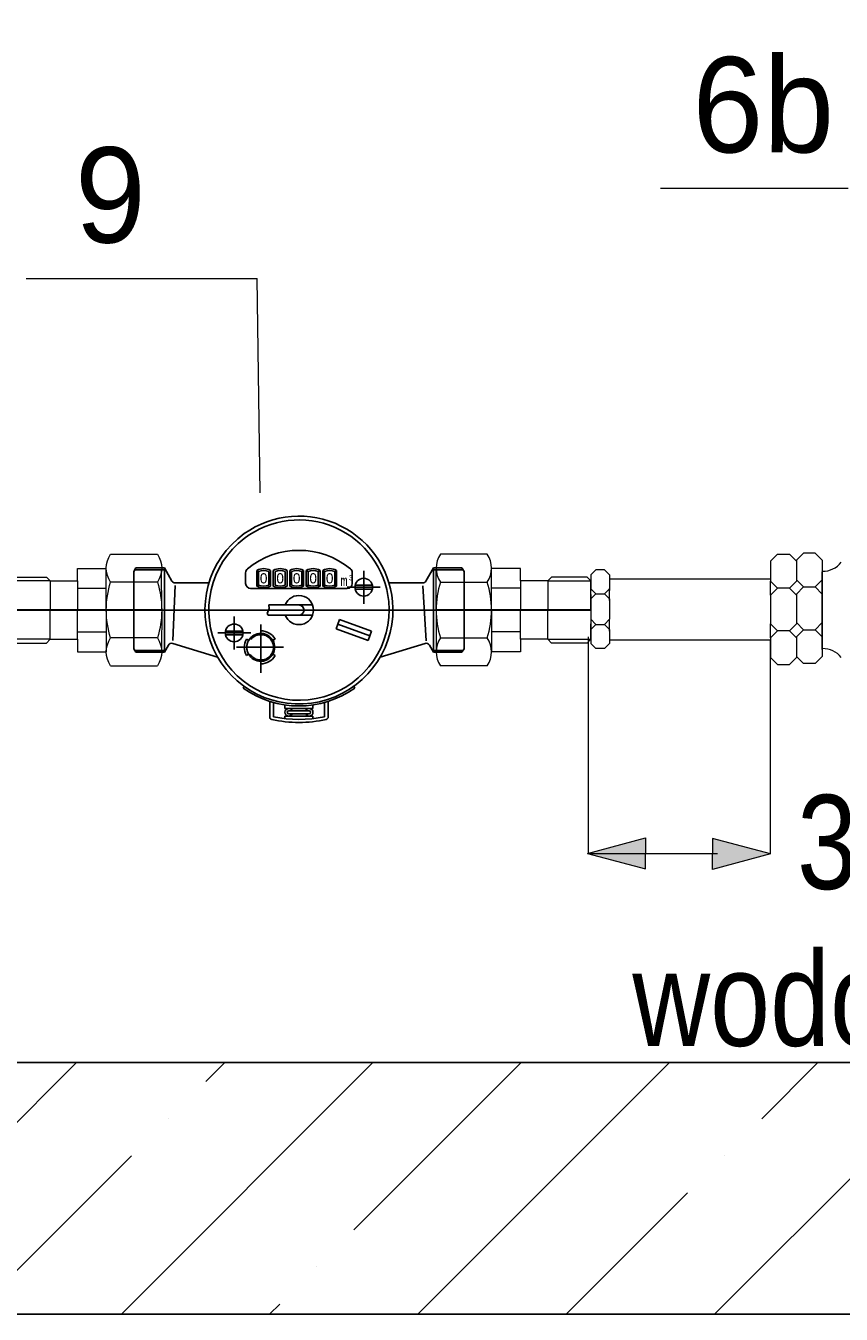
# Model space of a CAD drawing. Extents: x -34599 to 125690, y -105249 to 21518.
# Tile 30 of 64: x 112301 to 112787, y -36665 to -35897. Entities that reach past the tile are written whole.
import ezdxf
from ezdxf.enums import TextEntityAlignment as Align

# ---------------------------------------------------------------- set-up
doc = ezdxf.new("R2010")
doc.units = 0
doc.header["$MEASUREMENT"] = 0
doc.linetypes.add('DASHDOT', pattern=[500, 250, -125, 0, -125])
doc.linetypes.add('DASHED', pattern=[19.05, 12.7, -6.35])
doc.layers.get('0').update_dxf_attribs({"linetype": 'CONTINUOUS'})
for name, color, linetype, lineweight in [('armatura', 54, 'CONTINUOUS', 9), ('obsypka', 253, 'CONTINUOUS', 9), ('łącznik', 2, 'CONTINUOUS', 35)]:
    doc.layers.add(name, color=color, linetype=linetype, lineweight=lineweight)
doc.layers.add('Eko_Opis', color=7, linetype='CONTINUOUS')
doc.layers.add('tekst', color=7, linetype='CONTINUOUS')
doc.styles.add('ARIAL', font='ARIALN.TTF')
doc.styles.add('LC-TXTSTYLE-0-1000-0-0-DIN-Schrift', font='ARIAL.TTF')
doc.styles.add('LC-TXTSTYLE-0-444-0-0-DIN-Schrift', font='MONOTXT')
doc.styles.get("Standard").update_dxf_attribs({"font": '-125'})

# ---------------------------------------------------------------- blocks, each defined once
blk = doc.blocks.new('łącznik DN20')
at = {"color": 2, "lineweight": 0}
for p, q in [((435.79, 268.01), (417.38, 268.01)), ((415.67, 246.01), (415.7, 261.76)), ((437.49, 246.01), (437.49, 262.51)), ((448.88, 262.43), (437.49, 262.43)), ((448.88, 257.51), (448.88, 262.43)), ((459.59, 257.51), (461.09, 259.01)), ((475.08, 259.01), (461.09, 259.01)), ((476.58, 257.51), (475.08, 259.01)), ((417.38, 257.01), (435.79, 257.01)), ((448.88, 254.6), (437.49, 254.6)), ((459.59, 257.51), (448.88, 257.51)), ((448.88, 257.51), (448.88, 246.01)), ((459.59, 257.51), (459.59, 257.51)), ((459.59, 257.51), (459.59, 246.01)), ((459.59, 257.51), (476.58, 257.51)), ((476.58, 246.01), (476.58, 257.51)), ((415.67, 246.01), (415.7, 230.26)), ((437.49, 246.01), (437.49, 229.51)), ((448.88, 234.51), (448.88, 246.01)), ((459.59, 234.51), (459.59, 246.01)), ((476.58, 246.01), (476.58, 234.51)), ((417.38, 235.01), (435.79, 235.01)), ((448.88, 237.42), (437.49, 237.42)), ((459.59, 234.51), (448.88, 234.51)), ((448.88, 234.51), (448.88, 229.59)), ((459.59, 234.51), (461.09, 233.01)), ((459.59, 234.51), (459.59, 234.51)), ((459.59, 234.51), (476.58, 234.51)), ((476.58, 234.51), (475.08, 233.01)), ((448.88, 229.59), (437.49, 229.59)), ((475.08, 233.01), (461.09, 233.01)), ((435.79, 224.01), (417.38, 224.01))]:
    blk.add_line(p, q, dxfattribs=at)
for centre, radius, start, end in [((425.4, 262.51), 9.73, 145.5615, 214.4385), ((427.76, 262.51), 9.73, 325.5615, 34.4385), ((452.02, 246.01), 36.35, 162.383, 197.617), ((401.14, 246.01), 36.35, 342.383, 17.617), ((425.4, 229.51), 9.73, 145.5615, 214.4385), ((427.76, 229.51), 9.73, 325.5615, 34.4385)]:
    blk.add_arc(centre, radius, start, end, dxfattribs=at)
at = {"layer": 'łącznik', "linetype": 'DASHDOT'}
blk.add_line((415.67, 246.14), (476.58, 246.01), dxfattribs=at)
blk = doc.blocks.new('JS90-1.5-NC-G1 Apator Powogaz (widok góra)')
at = {"linetype": 'Continuous'}
for p, q in [((206.72, 201.82), (206.72, 201.8)), ((164.06, 188.34), (163.26, 186.95)), ((164.06, 188.34), (175.26, 188.34)), ((175.26, 188.34), (175.26, 155.09)), ((175.26, 188.34), (178.25, 183.15)), ((281.26, 188.34), (278.26, 183.15)), ((281.26, 188.34), (281.26, 155.09)), ((292.46, 188.34), (281.26, 188.34)), ((292.46, 188.34), (293.26, 186.95)), ((163.26, 156.47), (163.26, 186.95)), ((163.63, 187.6), (175.68, 187.6)), ((207.26, 186.43), (207.26, 182.21)), ((211.66, 187.33), (211.66, 181.09)), ((211.66, 187.33), (212.36, 186.89)), ((212.36, 186.89), (212.36, 181.53)), ((216.36, 186.89), (216.36, 181.53)), ((217.06, 187.33), (217.06, 181.09)), ((218.16, 187.33), (218.16, 181.09)), ((218.86, 186.89), (218.86, 181.53)), ((222.86, 186.89), (222.86, 181.53)), ((223.56, 187.33), (223.56, 181.09)), ((224.66, 187.33), (224.66, 181.09)), ((225.36, 186.89), (225.36, 181.53)), ((229.36, 186.89), (230.06, 187.33)), ((229.36, 186.89), (229.36, 181.53)), ((230.06, 187.33), (230.06, 181.09)), ((231.16, 187.33), (231.16, 181.09)), ((231.86, 186.89), (231.16, 187.33)), ((231.86, 186.89), (231.86, 181.53)), ((236.56, 187.33), (235.86, 186.89)), ((235.86, 186.89), (235.86, 181.53)), ((236.56, 187.33), (236.56, 181.09)), ((237.66, 187.33), (237.66, 181.09)), ((237.66, 187.33), (238.36, 186.89)), ((238.36, 186.89), (238.36, 181.53)), ((242.36, 186.89), (243.06, 187.33)), ((242.36, 186.89), (242.36, 181.53)), ((243.06, 187.33), (243.06, 181.09)), ((249.26, 186.43), (249.26, 182.21)), ((292.88, 187.6), (280.83, 187.6)), ((293.26, 156.47), (293.26, 186.95)), ((179.51, 181.34), (178.65, 159.69)), ((179.55, 182.4), (192.84, 182.4)), ((247.24, 180.21), (209.19, 180.21)), ((212.36, 181.53), (211.66, 181.09)), ((229.36, 181.53), (230.06, 181.09)), ((231.86, 181.53), (231.16, 181.09)), ((236.56, 181.09), (235.86, 181.53)), ((237.66, 181.09), (238.36, 181.53)), ((242.36, 181.53), (243.06, 181.09)), ((250.34, 181.46), (257.18, 181.46)), ((250.34, 179.96), (257.18, 179.96)), ((276.97, 182.4), (263.68, 182.4)), ((277.03, 181.26), (278.3, 159.6)), ((216.5, 172.3), (216.36, 173.72)), ((216.72, 173.71), (228.26, 173.71)), ((228.26, 173.71), (233.65, 173.71)), ((215.77, 170.41), (216.5, 172.3)), ((216.09, 169.73), (215.77, 170.41)), ((216.72, 169.71), (228.26, 169.71)), ((228.26, 169.71), (233.65, 169.71)), ((244.23, 168.03), (242.86, 164.27)), ((256.88, 163.42), (244.23, 168.03)), ((199.34, 163.46), (206.18, 163.46)), ((213.23, 162.54), (213.23, 163.54)), ((255.51, 159.66), (242.86, 164.27)), ((256.19, 161.54), (243.55, 166.15)), ((256.88, 163.42), (255.51, 159.66)), ((175.26, 155.09), (176.86, 157.87)), ((196.25, 153.16), (178.6, 158.55)), ((199.34, 161.96), (206.18, 161.96)), ((208.46, 159.79), (207.6, 160.29)), ((208.9, 159.54), (208.9, 159.54)), ((217.99, 159.79), (218.86, 160.29)), ((260.27, 153.16), (277.92, 158.55)), ((281.26, 155.09), (279.65, 157.87)), ((164.06, 155.09), (163.26, 156.47)), ((163.63, 155.83), (175.68, 155.83)), ((164.06, 155.09), (175.26, 155.09)), ((208.46, 154.29), (207.6, 153.79)), ((208.9, 154.54), (208.9, 154.54)), ((217.56, 154.54), (217.56, 154.54)), ((217.99, 154.29), (218.86, 153.79)), ((292.88, 155.83), (280.83, 155.83)), ((292.46, 155.09), (281.26, 155.09)), ((292.46, 155.09), (293.26, 156.47)), ((213.23, 151.54), (213.23, 150.54)), ((206.7, 141.64), (206.26, 141.02)), ((249.81, 141.64), (250.26, 141.02)), ((216.76, 135.74), (216.76, 129.62)), ((218.26, 135.3), (218.26, 129.72)), ((222.76, 135.12), (222.76, 135.12)), ((222.76, 134.35), (222.76, 132.96)), ((222.76, 132.96), (233.76, 132.96)), ((224.26, 132.06), (232.26, 132.06)), ((233.76, 134.35), (233.76, 132.96)), ((238.26, 129.72), (238.26, 135.3)), ((239.76, 135.74), (239.76, 129.62)), ((222.76, 129.96), (233.76, 129.96)), ((222.76, 129.96), (222.76, 128.98)), ((224.26, 130.86), (232.26, 130.86)), ((233.76, 129.96), (233.76, 128.98))]:
    blk.add_line(p, q, dxfattribs=at)
at = {"linetype": 'DASHDOT'}
for p, q in [((253.76, 187.21), (253.76, 174.21)), ((260.26, 180.71), (247.26, 180.71)), ((202.76, 169.21), (202.76, 156.21)), ((209.26, 162.71), (196.26, 162.71)), ((213.23, 166.04), (213.23, 146.96)), ((222.14, 157.04), (203.73, 157.04))]:
    blk.add_line(p, q, dxfattribs=at)
at = {"linetype": 'DASHDOT', "ltscale": 2}
blk.add_line((160.26, 171.71), (296.26, 171.71), dxfattribs=at)
at = {"linetype": 'Continuous'}
for centre in [(253.76, 180.71), (202.76, 162.71)]:
    blk.add_circle(centre, 3.5, dxfattribs=at)
at = {"linetype": 'DASHED'}
blk.add_circle((213.23, 157.04), 5, dxfattribs=at)
at = {"linetype": 'Continuous'}
for centre, radius, start, end in [((228.26, 171.71), 37, 1.247, 125.5924), ((228.26, 171.71), 35.5, 5.4959, 127.3445), ((228.26, 171.71), 37, 125.5924, 1.247), ((228.26, 171.71), 35.5, 127.3445, 5.4959), ((228.26, 163.21), 32, 50.7035, 129.2965), ((209.26, 186.43), 2, 129.2965, 180), ((214.36, 182.31), 5.7, 61.7001, 118.2999), ((220.86, 182.31), 5.7, 61.7001, 118.2999), ((227.36, 182.31), 5.7, 61.7001, 118.2999), ((233.86, 182.31), 5.7, 61.7001, 118.2999), ((240.36, 182.31), 5.7, 61.7001, 118.2999), ((247.26, 186.43), 2, 0, 50.7035), ((179.55, 183.9), 1.5, 210, 270), ((214.36, 182.31), 5, 66.4218, 113.5782), ((220.86, 182.31), 5, 66.4218, 113.5782), ((227.36, 182.31), 5, 66.4218, 113.5782), ((233.86, 182.31), 5, 66.4218, 113.5782), ((240.36, 182.31), 5, 66.4218, 113.5782), ((276.97, 183.9), 1.5, 270, 330), ((209.26, 182.21), 2, 180, 270), ((214.36, 186.11), 5.7, 241.7001, 298.2999), ((214.36, 186.11), 5, 246.4218, 293.5782), ((220.86, 186.11), 5.7, 241.7001, 298.2999), ((220.86, 186.11), 5, 246.4218, 293.5782), ((227.36, 186.11), 5.7, 241.7001, 298.2999), ((227.36, 186.11), 5, 246.4218, 293.5782), ((233.86, 186.11), 5.7, 241.7001, 298.2999), ((233.86, 186.11), 5, 246.4218, 293.5782), ((240.36, 186.11), 5.7, 241.7001, 298.2999), ((240.36, 186.11), 5, 246.4218, 293.5782), ((247.26, 182.21), 2, 270, 360), ((216.72, 183.71), 10, 267.9401, 270), ((228.26, 171.71), 5.75, 200.3544, 159.6456), ((228.26, 171.71), 2, 270, 90), ((216.72, 183.71), 14, 267.413, 270), ((213.23, 157.04), 5.5, 89.5412, 149.8553), ((213.23, 157.04), 6.5, 30, 90), ((178.16, 157.12), 1.5, 73, 150), ((213.23, 157.04), 6.5, 150, 210), ((213.23, 157.04), 5.5, 330.0844, 30.0618), ((278.35, 157.12), 1.5, 30, 107), ((213.23, 157.04), 5.5, 210, 270.258), ((213.23, 157.04), 6.5, 270, 330), ((228.26, 171.71), 37.76, 234.3681, 305.6319), ((224.26, 131.46), 1.5, 23.5782, 336.4218), ((224.26, 131.46), 0.6, 90, 270), ((232.26, 131.46), 1.5, 203.5782, 156.4218), ((232.26, 131.46), 0.6, 270, 90), ((217.76, 129.62), 1, 180, 257.4177), ((228.26, 176.66), 49.2, 257.4177, 282.5823), ((228.26, 176.66), 48, 257.9753, 282.0247), ((238.76, 129.62), 1, 282.5823, 360)]:
    blk.add_arc(centre, radius, start, end, dxfattribs=at)
at = {"linetype": 'DASHED'}
for start, end in [(30, 90), (150, 210), (270, 330)]:
    blk.add_arc((213.23, 157.04), 5.5, start, end, dxfattribs=at)
at = {"linetype": 'Continuous'}
for p in [(214.36, 182.21), (220.86, 182.21), (227.36, 182.21), (233.86, 182.21), (240.36, 182.21)]:
    blk.add_text('0', height=4, dxfattribs=at).set_placement(p, align=Align.CENTER)
at = {"linetype": 'Continuous', "width": 0.8}
for s, height, style, p in [('m', 4, 'LC-TXTSTYLE-0-444-0-0-DIN-Schrift', (246, 181.22)), ('3', 2, 'LC-TXTSTYLE-0-1000-0-0-DIN-Schrift', (248.64, 183.46))]:
    blk.add_text(s, height=height, dxfattribs=dict(at, style=style)).set_placement(p, align=Align.CENTER)

msp = doc.modelspace()

# ---------------------------------------------------------------- hatches: boundary and pattern name
at = {"linetype": 'ByBlock'}
h = msp.add_hatch(dxfattribs=at)
h.set_pattern_fill('ANSI35', color=256, scale=500, style=0)
h.paths.add_polyline_path([(111160.33018, -35165.07344), (111160.33018, -36665.07344), (113860.33018, -36665.07344), (113860.33018, -35165.07344)])
h.paths.add_polyline_path([(113708.05879, -35315.07344), (113708.05879, -36515.07344), (111308.05879, -36515.07344), (111308.05879, -35315.07344)], flags=16)
at = {"layer": 'Eko_Opis', "lineweight": 9, "ltscale": 0.01}
for points in [[(112635.64827, -36390.35424), (112670.11311, -36399.58906), (112670.11311, -36390.35424), (112670.11311, -36381.11941)], [(112710.15832, -36381.44331), (112710.15832, -36390.67813), (112710.15832, -36399.91296), (112744.62315, -36390.67813)]]:
    msp.add_hatch(color=256, dxfattribs=at).paths.add_polyline_path(points)

# ---------------------------------------------------------------- linework, layer by layer
at = {"lineweight": 13}
msp.add_line((112440.42921, -36175.44812), (112438.71125, -36047.67612), dxfattribs=at)
at = {"linetype": 'ByBlock'}
for p, q in [((111308.05879, -36515.07344), (113708.05879, -36515.07344)), ((111160.33018, -36665.07344), (113860.33018, -36665.07344))]:
    msp.add_line(p, q, dxfattribs=at)
at = {"layer": 'armatura', "color": 7, "lineweight": 5}
for p, q in [((112744.62315, -36216.25183, -1.21077), (112748.81938, -36212.0556, -1.21077)), ((112748.81938, -36212.0556, -1.21077), (112755.879, -36212.0556, -1.21077)), ((112760.07522, -36216.25183, -1.21077), (112755.879, -36212.0556, -1.21077)), ((112760.07522, -36215.61022, -1.21077), (112764.27145, -36211.41399, -1.21077)), ((112771.33107, -36211.41399, -1.21077), (112764.27145, -36211.41399, -1.21077)), ((112775.5273, -36215.61022, -1.21077), (112771.33107, -36211.41399, -1.21077)), ((112637.59732, -36224.27117), (112640.59343, -36221.27507)), ((112645.63399, -36221.27507), (112640.59343, -36221.27507)), ((112648.6301, -36224.27117), (112645.63399, -36221.27507)), ((112744.62315, -36216.25183, -1.21077), (112744.62315, -36228.00453, -1.21077)), ((112760.07522, -36215.61022, -1.21077), (112760.07522, -36227.36292, -1.21077)), ((112760.07522, -36216.25183, -1.21077), (112760.07522, -36228.00453, -1.21077)), ((112775.5273, -36215.61022, -1.21077), (112775.5273, -36227.36292, -1.21077)), ((112637.59732, -36224.27117), (112637.59732, -36232.66261)), ((112637.59732, -36224.27117), (112637.59732, -36232.66261)), ((112637.59732, -36224.27117), (112637.59732, -36232.66261)), ((112637.59732, -36225.27486), (112637.59732, -36233.66629)), ((112637.59732, -36225.27486), (112637.59732, -36233.66629)), ((112637.59732, -36225.27486), (112637.59732, -36233.66629)), ((112637.59732, -36225.27486), (112637.59732, -36233.66629)), ((112637.59732, -36236.04402), (112637.59732, -36227.16171)), ((112637.59732, -36236.04402), (112637.59732, -36227.16171)), ((112637.59732, -36236.04402), (112637.59732, -36227.48372)), ((112637.59732, -36237.47786), (112637.59732, -36228.91755)), ((112637.59732, -36237.47786), (112637.59732, -36228.91755)), ((112648.6301, -36224.27117), (112648.6301, -36232.66261)), ((112648.6301, -36224.27117), (112648.6301, -36232.66261)), ((112648.6301, -36225.27486), (112648.6301, -36233.66629)), ((112648.6301, -36225.27486), (112648.6301, -36233.66629)), ((112744.62315, -36236.39699, -1.21077), (112744.62315, -36228.00453, -1.21077)), ((112744.62315, -36228.00453, -1.21077), (112748.81938, -36232.20076, -1.21077)), ((112760.07522, -36228.00453, -1.21077), (112755.879, -36232.20076, -1.21077)), ((112760.07522, -36227.36292, -1.21077), (112764.27145, -36231.55915, -1.21077)), ((112775.5273, -36227.36292, -1.21077), (112771.33107, -36231.55915, -1.21077)), ((112775.5273, -36222.12818, -1.21077), (112775.5273, -36268.29288, -1.21077)), ((112775.5273, -36268.86444, -1.21077), (112775.5273, -36222.52182, -1.21077)), ((112775.5273, -36235.75538, -1.21077), (112775.5273, -36227.04723, -1.21077)), ((112637.59732, -36232.66261), (112640.59343, -36235.65871)), ((112637.59732, -36238.65482), (112640.59343, -36235.65871)), ((112637.59732, -36236.04402), (112637.59732, -36253.44935)), ((112637.59732, -36236.04402), (112637.59732, -36238.9117)), ((112637.59732, -36236.04402), (112637.59732, -36238.9117)), ((112640.59343, -36235.65871), (112645.63399, -36235.65871)), ((112648.6301, -36232.66261), (112645.63399, -36235.65871)), ((112648.6301, -36238.65482), (112645.63399, -36235.65871)), ((112648.6301, -36238.65482), (112648.6301, -36232.4372)), ((112648.6301, -36238.65482), (112648.6301, -36232.66261)), ((112648.6301, -36239.65851), (112648.6301, -36233.66629)), ((112744.62315, -36236.39699, -1.21077), (112748.81938, -36232.20076, -1.21077)), ((112744.62315, -36236.39699, -1.21077), (112744.62315, -36253.46104, -1.21077)), ((112755.879, -36232.20076, -1.21077), (112748.81938, -36232.20076, -1.21077)), ((112760.07522, -36236.39699, -1.21077), (112755.879, -36232.20076, -1.21077)), ((112760.07522, -36235.75538, -1.21077), (112764.27145, -36231.55915, -1.21077)), ((112760.07522, -36235.75538, -1.21077), (112760.07522, -36252.81943, -1.21077)), ((112760.07522, -36236.39699, -1.21077), (112760.07522, -36253.46104, -1.21077)), ((112764.27145, -36231.55915, -1.21077), (112771.33107, -36231.55915, -1.21077)), ((112775.5273, -36235.75538, -1.21077), (112771.33107, -36231.55915, -1.21077)), ((112775.5273, -36235.75538, -1.21077), (112775.5273, -36238.56683, -1.21077)), ((112637.59732, -36237.47786), (112637.59732, -36253.44935)), ((112637.59732, -36237.47786), (112637.59732, -36253.44935)), ((112637.59732, -36237.47786), (112637.59732, -36253.44935)), ((112637.59732, -36237.47786), (112637.59732, -36253.44935)), ((112637.59732, -36238.9117), (112637.59732, -36253.44935)), ((112637.59732, -36238.9117), (112637.59732, -36253.44935)), ((112648.6301, -36238.65482), (112648.6301, -36250.83855)), ((112648.6301, -36239.65851), (112648.6301, -36250.83855)), ((112648.6301, -36239.65851), (112648.6301, -36250.83855)), ((112648.6301, -36240.6622), (112648.6301, -36250.83855)), ((112775.5273, -36238.56683, -1.21077), (112775.5273, -36252.81943, -1.21077)), ((112637.59732, -36250.83855), (112640.59343, -36253.83466)), ((112648.6301, -36250.83855), (112645.63399, -36253.83466)), ((112648.6301, -36256.83077), (112648.6301, -36250.83855)), ((112648.6301, -36256.83077), (112648.6301, -36250.83855)), ((112648.6301, -36257.83445), (112648.6301, -36251.84224)), ((112637.59732, -36262.00966), (112637.59732, -36253.44935)), ((112637.59732, -36262.00966), (112637.59732, -36253.44935)), ((112637.59732, -36262.00966), (112637.59732, -36253.44935)), ((112637.59732, -36256.83077), (112640.59343, -36253.83466)), ((112637.59732, -36263.4435), (112637.59732, -36254.88319)), ((112637.59732, -36263.4435), (112637.59732, -36254.88319)), ((112637.59732, -36256.83077), (112637.59732, -36265.2222)), ((112637.59732, -36256.83077), (112637.59732, -36265.2222)), ((112637.59732, -36256.83077), (112637.59732, -36265.2222)), ((112637.59732, -36257.83445), (112637.59732, -36265.2222)), ((112637.59732, -36257.83445), (112637.59732, -36265.2222)), ((112637.59732, -36257.83445), (112637.59732, -36265.2222)), ((112637.59732, -36257.83445), (112637.59732, -36265.2222)), ((112640.59343, -36253.83466), (112645.63399, -36253.83466)), ((112648.6301, -36256.83077), (112645.63399, -36253.83466)), ((112648.6301, -36256.83077), (112648.6301, -36265.2222)), ((112648.6301, -36256.83077), (112648.6301, -36265.2222)), ((112648.6301, -36257.83445), (112648.6301, -36265.2222)), ((112648.6301, -36257.83445), (112648.6301, -36265.2222)), ((112744.62315, -36261.8535, -1.21077), (112744.62315, -36253.46104, -1.21077)), ((112744.62315, -36253.46104, -1.21077), (112748.81938, -36257.65727, -1.21077)), ((112744.62315, -36261.8535, -1.21077), (112748.81938, -36257.65727, -1.21077)), ((112755.879, -36257.65727, -1.21077), (112748.81938, -36257.65727, -1.21077)), ((112760.07522, -36253.46104, -1.21077), (112755.879, -36257.65727, -1.21077)), ((112760.07522, -36261.8535, -1.21077), (112755.879, -36257.65727, -1.21077)), ((112760.07522, -36252.81943, -1.21077), (112764.27145, -36257.01566, -1.21077)), ((112760.07522, -36261.21189, -1.21077), (112764.27145, -36257.01566, -1.21077)), ((112764.27145, -36257.01566, -1.21077), (112771.33107, -36257.01566, -1.21077)), ((112775.5273, -36252.81943, -1.21077), (112771.33107, -36257.01566, -1.21077)), ((112775.5273, -36261.21189, -1.21077), (112771.33107, -36257.01566, -1.21077)), ((112775.5273, -36261.21189, -1.21077), (112775.5273, -36252.81943, -1.21077)), ((112637.59732, -36265.2222), (112640.59343, -36268.21831)), ((112648.6301, -36265.2222), (112645.63399, -36268.21831)), ((112744.62315, -36261.8535, -1.21077), (112744.62315, -36273.6062, -1.21077)), ((112760.07522, -36261.21189, -1.21077), (112760.07522, -36272.96459, -1.21077)), ((112760.07522, -36261.8535, -1.21077), (112760.07522, -36273.6062, -1.21077)), ((112775.5273, -36261.21189, -1.21077), (112775.5273, -36272.96459, -1.21077)), ((112645.63399, -36268.21831), (112640.59343, -36268.21831)), ((112744.62315, -36273.6062, -1.21077), (112748.81938, -36277.80243, -1.21077)), ((112760.07522, -36273.6062, -1.21077), (112755.879, -36277.80243, -1.21077)), ((112760.07522, -36272.96459, -1.21077), (112764.27145, -36277.16082, -1.21077)), ((112775.5273, -36272.96459, -1.21077), (112771.33107, -36277.16082, -1.21077)), ((112748.81938, -36277.80243, -1.21077), (112755.879, -36277.80243, -1.21077)), ((112771.33107, -36277.16082, -1.21077), (112764.27145, -36277.16082, -1.21077))]:
    msp.add_line(p, q, dxfattribs=at)
at = {"layer": 'armatura', "color": 171, "lineweight": 15}
for p, q in [((112648.6301, -36226.74722), (112744.62315, -36226.74722, -1.15499)), ((112648.6301, -36263.1108), (112744.62315, -36263.1108, -1.15499))]:
    msp.add_line(p, q, dxfattribs=at)
at = {"layer": 'armatura', "color": 7, "lineweight": 5}
for centre, start, end in [((112775.9865, -36208.52906, -1.21077), 268.0659997, 322.61513804), ((112775.9865, -36281.892, -1.21077), 37.38486196, 91.9340003)]:
    msp.add_arc(centre, 13.60687, start, end, dxfattribs=at)
at = {"layer": 'Eko_Opis', "lineweight": 9, "ltscale": 0.01}
for p, q in [((112635.91746, -36261.21189), (112635.91746, -36390.35424)), ((112744.62315, -36390.67813, -1.15499), (112744.62315, -36263.1108, -1.15499)), ((112635.64827, -36390.35424), (112670.11311, -36381.11941)), ((112670.11311, -36381.11941), (112670.11311, -36390.35424)), ((112710.15832, -36381.44331, -1.15499), (112710.15832, -36390.67813, -1.15499)), ((112744.62315, -36390.67813, -1.15499), (112710.15832, -36381.44331, -1.15499)), ((112635.64827, -36390.35424), (112670.11311, -36399.58906)), ((112636.30622, -36390.35424), (112713.01509, -36390.35424, -0.92764)), ((112670.11311, -36399.58906), (112670.11311, -36390.35424)), ((112744.62315, -36390.67813, -1.15499), (112710.15832, -36399.91296, -1.15499)), ((112710.15832, -36399.91296, -1.15499), (112710.15832, -36390.67813, -1.15499))]:
    msp.add_line(p, q, dxfattribs=at)
at = {"layer": 'obsypka', "lineweight": 13}
for p, q in [((112679.08603, -35993.8867, -0.92764), (112790.9133, -35993.8867, -0.92764)), ((112300.97756, -36047.67612), (112438.71125, -36047.67612))]:
    msp.add_line(p, q, dxfattribs=at)

# ---------------------------------------------------------------- block references
at = {"color": 7, "xscale": 1.513912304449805, "yscale": 1.513912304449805, "zscale": 1.513912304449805}
msp.add_blockref('JS90-1.5-NC-G1 Apator Powogaz (widok góra)', (112117.97847, -36505.26955), dxfattribs=at)
at = {"layer": 'łącznik', "color": 7, "lineweight": 0, "yscale": 1.513912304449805, "zscale": 1.513912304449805}
for p, xscale in [((113011.03576, -36617.74683), -1.513912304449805), ((111916.04528, -36617.74683), 1.513912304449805)]:
    msp.add_blockref('łącznik DN20', p, dxfattribs=dict(at, xscale=xscale))

# ---------------------------------------------------------------- texts
at = {"layer": 'tekst', "lineweight": 13, "width": 16239.7521666, "attachment_point": 3}
for s, insert, char_height in [('6b', (112782.59656, -35915.66048, -0.92764), 56.818094), ('9', (112372.27848, -35969.4499), 56.81809)]:
    msp.add_mtext(s, dxfattribs=dict(at, insert=insert, char_height=char_height))
at = {"layer": 'tekst', "lineweight": 9, "insert": (112835.47742, -36355.49418), "char_height": 56.103809, "width": 820.731203, "attachment_point": 2, "style": 'ARIAL'}
msp.add_mtext('3xDn \\Pwodomierza', dxfattribs=at)

doc.saveas('drawing.dxf')
